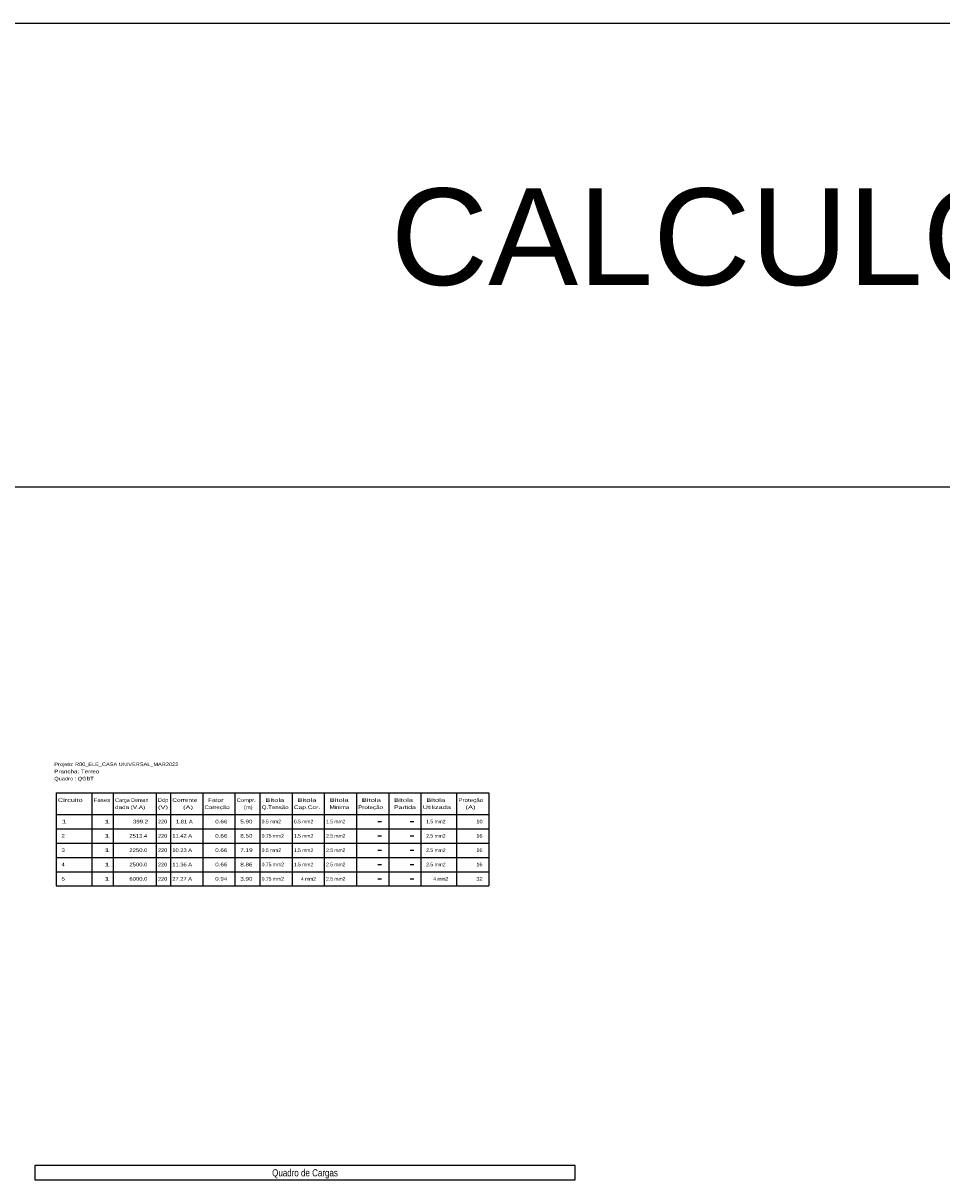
# Model space of a CAD drawing. Extents: x -98 to 248, y -55 to 13.
# Tile 116 of 117: x 194 to 219, y -20 to 13. Entities that reach past the tile are written whole.
import ezdxf
from ezdxf.enums import TextEntityAlignment as Align

# ---------------------------------------------------------------- set-up
doc = ezdxf.new("R2010")
doc.units = 0
doc.header["$LTSCALE"] = 0.01
for name, color, linetype in [('AUX', 2, 'Continuous'), ('QUADRO_CARGAS_LINHA', 2, 'Continuous'), ('QUADRO_CARGAS_TEXTO', 3, 'Continuous')]:
    doc.layers.add(name, color=color, linetype=linetype)
doc.styles.add('Arial', font='arial.ttf', dxfattribs={"height": 0.1})
doc.styles.add('Arial_1', font='arial.ttf', dxfattribs={"height": 0.075})

msp = doc.modelspace()

# ---------------------------------------------------------------- linework, layer by layer
for p, q in [((194.5698, -8.8124), (206.6698, -8.8124)), ((194.5698, -8.8124), (194.5698, -11.4124)), ((195.5698, -8.8124), (195.5698, -11.4124)), ((196.1698, -8.8124), (196.1698, -11.4124)), ((197.3698, -8.8124), (197.3698, -11.4124)), ((197.7698, -8.8124), (197.7698, -11.4124)), ((198.6698, -8.8124), (198.6698, -11.4124)), ((199.5698, -8.8124), (199.5698, -11.4124)), ((200.2698, -8.8124), (200.2698, -11.4124)), ((201.1698, -8.8124), (201.1698, -11.4124)), ((202.0698, -8.8124), (202.0698, -11.4124)), ((202.9698, -8.8124), (202.9698, -11.4124)), ((203.8698, -8.8124), (203.8698, -11.4124)), ((204.7698, -8.8124), (204.7698, -11.4124)), ((205.7698, -8.8124), (205.7698, -11.4124)), ((206.6698, -8.8124), (206.6698, -11.4124)), ((194.5698, -9.4124), (206.6698, -9.4124)), ((203.5698, -9.6124), (203.6698, -9.6124)), ((204.4698, -9.6124), (204.5698, -9.6124)), ((194.5698, -9.8124), (206.6698, -9.8124)), ((203.5698, -10.0124), (203.6698, -10.0124)), ((204.4698, -10.0124), (204.5698, -10.0124)), ((194.5698, -10.2124), (206.6698, -10.2124)), ((194.5698, -10.6124), (206.6698, -10.6124)), ((203.5698, -10.4124), (203.6698, -10.4124)), ((204.4698, -10.4124), (204.5698, -10.4124)), ((203.5698, -10.8124), (203.6698, -10.8124)), ((204.4698, -10.8124), (204.5698, -10.8124)), ((194.5698, -11.0124), (206.6698, -11.0124)), ((203.5698, -11.2124), (203.6698, -11.2124)), ((204.4698, -11.2124), (204.5698, -11.2124)), ((194.5698, -11.4124), (206.6698, -11.4124))]:
    msp.add_line(p, q)
at = {"layer": 'AUX'}
msp.add_lwpolyline([(178.4643, 12.6966), (247.5913, 12.6966), (247.5913, -55.3374), (178.4643, -55.3374)], close=True, dxfattribs=at)
msp.add_lwpolyline([(178.4643, -0.2611), (247.5913, -0.2611)], dxfattribs=at)
at = {"layer": 'QUADRO_CARGAS_LINHA'}
msp.add_lwpolyline([(193.9802, -19.2264), (193.9802, -19.6264), (209.0802, -19.6264), (209.0802, -19.2264)], close=True, dxfattribs=at)

# ---------------------------------------------------------------- texts
at = {"style": 'Arial_1'}
for s, width, p in [('Projeto: R00_ELE_CASA UNIVERSAL_MAR2022', 1.115804, (194.5198, -8.0624)), ('Quadro : QGBT', 1.128099, (194.5198, -8.4624)), ('Prancha: Terreo', 1.245059, (194.5198, -8.2624)), ('Circuito', 1.46087, (194.6198, -9.0624)), ('Fases', 1.22093, (195.6198, -9.0624)), ('Carga Deman', 1.074419, (196.2198, -9.0624)), ('Ddp', 1.125, (197.4198, -9.0624)), ('Corrente', 1.292308, (197.8198, -9.0624)), ('Fator', 1.3125, (198.8198, -9.0624)), ('Compr.', 1.166667, (199.6198, -9.0624)), ('Bitola', 1.518072, (200.4198, -9.0624)), ('Bitola', 1.518072, (201.3198, -9.0624)), ('Bitola', 1.518072, (202.2198, -9.0624)), ('Bitola', 1.518072, (203.1198, -9.0624)), ('Bitola', 1.518072, (204.0198, -9.0624)), ('Bitola', 1.518072, (204.9198, -9.0624)), ('Proteção', 1.235294, (205.8198, -9.0624)), ('dada (V.A)', 1.257485, (196.2198, -9.2624)), ('(V)', 1.5, (197.4198, -9.2624)), ('(A)', 1.5, (198.1198, -9.2624)), ('Correção', 1.226277, (198.7198, -9.2624)), ('(m)', 1.166667, (199.8198, -9.2624)), ('Q.Tensão', 1.226277, (200.3198, -9.2624)), ('Cap.Cor.', 1.3125, (201.2198, -9.2624)), ('Minima', 1.211538, (202.2198, -9.2624)), ('Proteção', 1.235294, (203.0198, -9.2624)), ('Partida', 1.373832, (204.0198, -9.2624)), ('Utilizada', 1.476563, (204.8198, -9.2624)), ('(A)', 1.5, (206.0198, -9.2624)), ('1', 1.909091, (194.7198, -9.6624)), ('1', 1.909091, (195.9198, -9.6624)), ('399.2', 1.206897, (196.7198, -9.6624)), ('220', 1.105263, (197.4198, -9.6624)), ('1.81 A', 1.166667, (197.9198, -9.6624)), ('0.66', 1.253731, (199.0198, -9.6624)), ('5.90', 1.253731, (199.7198, -9.6624)), ('0.5 mm2', 0.993243, (200.3198, -9.6624)), ('0.5 mm2', 0.993243, (201.2198, -9.6624)), ('1.5 mm2', 0.993243, (202.1198, -9.6624)), ('1.5 mm2', 0.993243, (204.9198, -9.6624)), ('10', 1.135135, (206.3198, -9.6624)), ('2', 1.235294, (194.7198, -10.0624)), ('1', 1.909091, (195.9198, -10.0624)), ('2513.4', 1.166667, (196.6198, -10.0624)), ('220', 1.105263, (197.4198, -10.0624)), ('11.42 A', 1.148438, (197.8198, -10.0624)), ('0.66', 1.253731, (199.0198, -10.0624)), ('8.50', 1.253731, (199.7198, -10.0624)), ('1.5 mm2', 0.993243, (201.2198, -10.0624)), ('2.5 mm2', 0.993243, (202.1198, -10.0624)), ('2.5 mm2', 0.993243, (204.9198, -10.0624)), ('16', 1.135135, (206.3198, -10.0624)), ('3', 1.235294, (194.7198, -10.4624)), ('1', 1.909091, (195.9198, -10.4624)), ('2250.0', 1.17757, (196.6198, -10.4624)), ('220', 1.105263, (197.4198, -10.4624)), ('10.23 A', 1.148438, (197.8198, -10.4624)), ('0.66', 1.253731, (199.0198, -10.4624)), ('7.19', 1.272727, (199.7198, -10.4624)), ('0.5 mm2', 0.993243, (200.3198, -10.4624)), ('1.5 mm2', 0.993243, (201.2198, -10.4624)), ('2.5 mm2', 0.993243, (202.1198, -10.4624)), ('2.5 mm2', 0.993243, (204.9198, -10.4624)), ('16', 1.135135, (206.3198, -10.4624)), ('4', 1.166667, (194.7198, -10.8624)), ('1', 1.909091, (195.9198, -10.8624)), ('2500.0', 1.17757, (196.6198, -10.8624)), ('220', 1.105263, (197.4198, -10.8624)), ('11.36 A', 1.148438, (197.8198, -10.8624)), ('0.66', 1.253731, (199.0198, -10.8624)), ('8.86', 1.253731, (199.7198, -10.8624)), ('1.5 mm2', 0.993243, (201.2198, -10.8624)), ('2.5 mm2', 0.993243, (202.1198, -10.8624)), ('2.5 mm2', 0.993243, (204.9198, -10.8624)), ('16', 1.135135, (206.3198, -10.8624)), ('5', 1.235294, (194.7198, -11.2624)), ('1', 1.909091, (195.9198, -11.2624)), ('6000.0', 1.17757, (196.6198, -11.2624)), ('220', 1.105263, (197.4198, -11.2624)), ('27.27 A', 1.148438, (197.8198, -11.2624)), ('0.94', 1.235294, (199.0198, -11.2624)), ('3.90', 1.253731, (199.7198, -11.2624)), ('4 mm2', 0.889831, (201.4198, -11.2624)), ('2.5 mm2', 0.993243, (202.1198, -11.2624)), ('4 mm2', 0.889831, (205.1198, -11.2624)), ('32', 1.135135, (206.3198, -11.2624))]:
    msp.add_text(s, height=0.1, dxfattribs=dict(at, width=width)).set_placement(p)
for p in [(200.3198, -10.0624), (200.3198, -10.8624), (200.3198, -11.2624)]:
    msp.add_text('0.75 mm2', height=0.1, dxfattribs=at).set_placement(p)
at = {"layer": 'AUX', "insert": (203.9287, 8.0796), "char_height": 2.7, "attachment_point": 1, "style": 'Arial'}
msp.add_mtext_dynamic_manual_height_columns('CALCULOS', width=822.997688, gutter_width=13.5, heights=[0], dxfattribs=at)
at = {"layer": 'QUADRO_CARGAS_TEXTO', "style": 'Arial', "width": 0.8}
msp.add_text('Quadro de Cargas', height=0.2, dxfattribs=at).set_placement((201.5302, -19.4264), align=Align.MIDDLE_CENTER)

doc.saveas('drawing.dxf')
